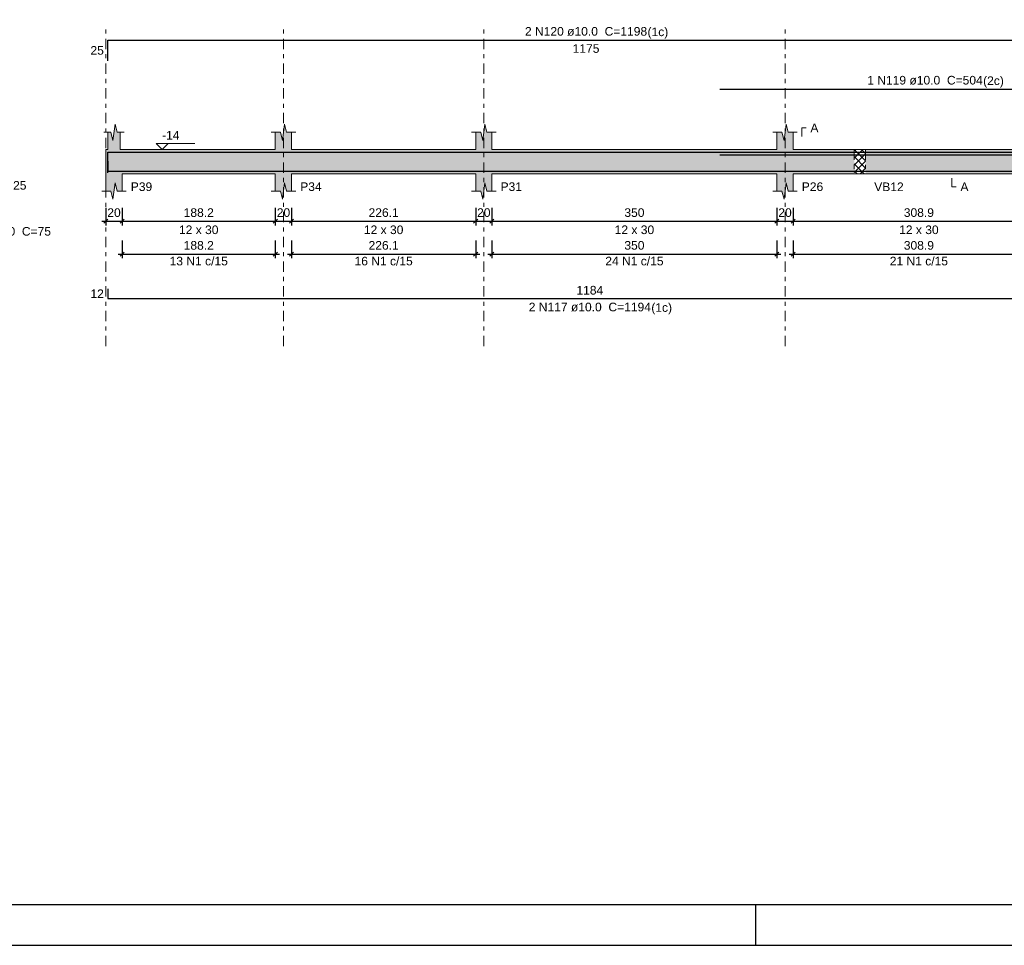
# Model space of a CAD drawing. Header units: millimetres. Extents: x 0 to 119, y 0 to 84.
# Tile 6 of 31: x 45 to 70, y 0 to 23. Entities that reach past the tile are written whole.
import ezdxf

# ---------------------------------------------------------------- set-up
doc = ezdxf.new("R2010")
doc.units = ezdxf.units.MM
doc.header["$MEASUREMENT"] = 0
doc.linetypes.add('DASHDOT', pattern=[2.54, 1.27, -0.635, 0, -0.635])
doc.linetypes.add('NULL', pattern=[0])
doc.layers.get('0').update_dxf_attribs({"lineweight": 18})
for name, color, linetype, lineweight in [('Descrição da armadura', 7, 'Continuous', 0), ('DT-Barras na forma', 2, 'Continuous', 30), ('DT-Barras rebatidas', 2, 'Continuous', 30), ('DT-Cotas', 9, 'Continuous', 5), ('DT-Forma', 5, 'Continuous', 5), ('DT-Hachura forma vigas', 254, 'Continuous', 5), ('DT-Hachura intersecção vigas', 9, 'Continuous', 5), ('DT-Pontilhado', 9, 'DASHDOT', 5), ('DT-Textos', 7, 'Continuous', 5), ('Textos armaduras', 7, 'Continuous', 0)]:
    doc.layers.add(name, color=color, linetype=linetype, lineweight=lineweight)
doc.layers.add('SEDUC_MARF', color=1, linetype='Continuous')
doc.layers.add('SEDUC_MARGG', color=7, linetype='Continuous')
doc.styles.add('Arial', font='txt')
doc.dimstyles.new('UM_50.000000', dxfattribs={"dimtxt": 0.18, "dimasz": 0.1, "dimexe": 0.1, "dimexo": 0.2, "dimgap": 0, "dimtad": 1, "dimtih": 1, "dimtoh": 1, "dimdec": 1, "dimlfac": 50, "dimzin": 0, "dimdsep": 46, "dimtxsty": 'Standard', "dimcen": 0.09, "dimdle": 0.1, "dimadec": 1, "dimazin": 2, "dimtfac": 1, "dimtdec": 4, "dimtofl": 0, "dimtmove": 0, "dimatfit": 3, "dimfxl": 1, "dimtolj": 1, "dimarcsym": 0})

# ---------------------------------------------------------------- blocks, each defined once
blk = doc.blocks.new('_Oblique')
at = {"color": 0, "linetype": 'ByBlock', "lineweight": -2}
blk.add_line((-0.5, -0.5), (0.5, 0.5), dxfattribs=at)
blk = doc.blocks.new('*D307')
at = {"layer": 'Defpoints', "color": 0}
for p in [(47.445456, 18.31654), (47.845456, 18.31654), (47.845456, 17.78704)]:
    blk.add_point(p, dxfattribs=at)
at = {"layer": 'DT-Cotas', "color": 0, "lineweight": -2}
for p, q in [((47.445456, 18.11654), (47.445456, 17.68704)), ((47.845456, 18.11654), (47.845456, 17.68704)), ((47.345456, 17.78704), (47.945456, 17.78704))]:
    blk.add_line(p, q, dxfattribs=at)
at = {"layer": 'DT-Cotas', "color": 0, "lineweight": -2, "xscale": 0.1, "yscale": 0.1, "zscale": 0.1, "rotation": 180}
blk.add_blockref('_Oblique', (47.445456, 17.78704), dxfattribs=at)
at = {"layer": 'DT-Cotas', "color": 0, "lineweight": -2, "xscale": 0.1, "yscale": 0.1, "zscale": 0.1}
blk.add_blockref('_Oblique', (47.845456, 17.78704), dxfattribs=at)
at = {"layer": 'DT-Cotas', "color": 7, "insert": (47.645456, 17.99884), "char_height": 0.2118, "attachment_point": 5, "rotation": 0.0057296, "style": 'Arial'}
blk.add_mtext('\\A1;20', dxfattribs=at)
blk = doc.blocks.new('*D308')
at = {"layer": 'Defpoints', "color": 0}
for p in [(47.845456, 18.31654), (51.608656, 18.31654), (51.608656, 17.78704)]:
    blk.add_point(p, dxfattribs=at)
at = {"layer": 'DT-Cotas', "color": 0, "lineweight": -2}
for p, q in [((47.845456, 18.11654), (47.845456, 17.68704)), ((51.608656, 18.11654), (51.608656, 17.68704)), ((47.745456, 17.78704), (51.708656, 17.78704))]:
    blk.add_line(p, q, dxfattribs=at)
at = {"layer": 'DT-Cotas', "color": 0, "lineweight": -2, "xscale": 0.1, "yscale": 0.1, "zscale": 0.1, "rotation": 180}
blk.add_blockref('_Oblique', (47.845456, 17.78704), dxfattribs=at)
at = {"layer": 'DT-Cotas', "color": 0, "lineweight": -2, "xscale": 0.1, "yscale": 0.1, "zscale": 0.1}
blk.add_blockref('_Oblique', (51.608656, 17.78704), dxfattribs=at)
at = {"layer": 'DT-Cotas', "color": 7, "insert": (49.727056, 17.99884), "char_height": 0.2118, "attachment_point": 5, "rotation": 0.0057296, "style": 'Arial'}
blk.add_mtext('\\A1;188.2', dxfattribs=at)
blk = doc.blocks.new('*D309')
at = {"layer": 'Defpoints', "color": 0}
for p in [(51.608656, 18.31654), (52.008656, 18.31654), (52.008656, 17.78704)]:
    blk.add_point(p, dxfattribs=at)
at = {"layer": 'DT-Cotas', "color": 0, "lineweight": -2}
for p, q in [((51.608656, 18.11654), (51.608656, 17.68704)), ((52.008656, 18.11654), (52.008656, 17.68704)), ((51.508656, 17.78704), (52.108656, 17.78704))]:
    blk.add_line(p, q, dxfattribs=at)
at = {"layer": 'DT-Cotas', "color": 0, "lineweight": -2, "xscale": 0.1, "yscale": 0.1, "zscale": 0.1, "rotation": 180}
blk.add_blockref('_Oblique', (51.608656, 17.78704), dxfattribs=at)
at = {"layer": 'DT-Cotas', "color": 0, "lineweight": -2, "xscale": 0.1, "yscale": 0.1, "zscale": 0.1}
blk.add_blockref('_Oblique', (52.008656, 17.78704), dxfattribs=at)
at = {"layer": 'DT-Cotas', "color": 7, "insert": (51.808656, 17.99884), "char_height": 0.2118, "attachment_point": 5, "rotation": 0.0057296, "style": 'Arial'}
blk.add_mtext('\\A1;20', dxfattribs=at)
blk = doc.blocks.new('*D310')
at = {"layer": 'Defpoints', "color": 0}
for p in [(52.008656, 18.31654), (56.530656, 18.31654), (56.530656, 17.78704)]:
    blk.add_point(p, dxfattribs=at)
at = {"layer": 'DT-Cotas', "color": 0, "lineweight": -2}
for p, q in [((52.008656, 18.11654), (52.008656, 17.68704)), ((56.530656, 18.11654), (56.530656, 17.68704)), ((51.908656, 17.78704), (56.630656, 17.78704))]:
    blk.add_line(p, q, dxfattribs=at)
at = {"layer": 'DT-Cotas', "color": 0, "lineweight": -2, "xscale": 0.1, "yscale": 0.1, "zscale": 0.1, "rotation": 180}
blk.add_blockref('_Oblique', (52.008656, 17.78704), dxfattribs=at)
at = {"layer": 'DT-Cotas', "color": 0, "lineweight": -2, "xscale": 0.1, "yscale": 0.1, "zscale": 0.1}
blk.add_blockref('_Oblique', (56.530656, 17.78704), dxfattribs=at)
at = {"layer": 'DT-Cotas', "color": 7, "insert": (54.269656, 17.99884), "char_height": 0.2118, "attachment_point": 5, "style": 'Arial'}
blk.add_mtext('\\A1;226.1', dxfattribs=at)
blk = doc.blocks.new('*D311')
at = {"layer": 'Defpoints', "color": 0}
for p in [(56.530656, 18.31654), (56.930656, 18.31654), (56.930656, 17.78704)]:
    blk.add_point(p, dxfattribs=at)
at = {"layer": 'DT-Cotas', "color": 0, "lineweight": -2}
for p, q in [((56.530656, 18.11654), (56.530656, 17.68704)), ((56.930656, 18.11654), (56.930656, 17.68704)), ((56.430656, 17.78704), (57.030656, 17.78704))]:
    blk.add_line(p, q, dxfattribs=at)
at = {"layer": 'DT-Cotas', "color": 0, "lineweight": -2, "xscale": 0.1, "yscale": 0.1, "zscale": 0.1, "rotation": 180}
blk.add_blockref('_Oblique', (56.530656, 17.78704), dxfattribs=at)
at = {"layer": 'DT-Cotas', "color": 0, "lineweight": -2, "xscale": 0.1, "yscale": 0.1, "zscale": 0.1}
blk.add_blockref('_Oblique', (56.930656, 17.78704), dxfattribs=at)
at = {"layer": 'DT-Cotas', "color": 7, "insert": (56.730656, 17.99884), "char_height": 0.2118, "attachment_point": 5, "rotation": 0.0057296, "style": 'Arial'}
blk.add_mtext('\\A1;20', dxfattribs=at)
blk = doc.blocks.new('*D312')
at = {"layer": 'Defpoints', "color": 0}
for p in [(56.930656, 18.31654), (63.930656, 18.31654), (63.930656, 17.78704)]:
    blk.add_point(p, dxfattribs=at)
at = {"layer": 'DT-Cotas', "color": 0, "lineweight": -2}
for p, q in [((56.930656, 18.11654), (56.930656, 17.68704)), ((63.930656, 18.11654), (63.930656, 17.68704)), ((56.830656, 17.78704), (64.030656, 17.78704))]:
    blk.add_line(p, q, dxfattribs=at)
at = {"layer": 'DT-Cotas', "color": 0, "lineweight": -2, "xscale": 0.1, "yscale": 0.1, "zscale": 0.1, "rotation": 180}
blk.add_blockref('_Oblique', (56.930656, 17.78704), dxfattribs=at)
at = {"layer": 'DT-Cotas', "color": 0, "lineweight": -2, "xscale": 0.1, "yscale": 0.1, "zscale": 0.1}
blk.add_blockref('_Oblique', (63.930656, 17.78704), dxfattribs=at)
at = {"layer": 'DT-Cotas', "color": 7, "insert": (60.430656, 17.99884), "char_height": 0.2118, "attachment_point": 5, "rotation": 0.0057296, "style": 'Arial'}
blk.add_mtext('\\A1;350', dxfattribs=at)
blk = doc.blocks.new('*D313')
at = {"layer": 'Defpoints', "color": 0}
for p in [(63.930656, 18.31654), (64.330656, 18.31654), (64.330656, 17.78704)]:
    blk.add_point(p, dxfattribs=at)
at = {"layer": 'DT-Cotas', "color": 0, "lineweight": -2}
for p, q in [((63.930656, 18.11654), (63.930656, 17.68704)), ((64.330656, 18.11654), (64.330656, 17.68704)), ((63.830656, 17.78704), (64.430656, 17.78704))]:
    blk.add_line(p, q, dxfattribs=at)
at = {"layer": 'DT-Cotas', "color": 0, "lineweight": -2, "xscale": 0.1, "yscale": 0.1, "zscale": 0.1, "rotation": 180}
blk.add_blockref('_Oblique', (63.930656, 17.78704), dxfattribs=at)
at = {"layer": 'DT-Cotas', "color": 0, "lineweight": -2, "xscale": 0.1, "yscale": 0.1, "zscale": 0.1}
blk.add_blockref('_Oblique', (64.330656, 17.78704), dxfattribs=at)
at = {"layer": 'DT-Cotas', "color": 7, "insert": (64.130656, 17.99884), "char_height": 0.2118, "attachment_point": 5, "rotation": 0.0057296, "style": 'Arial'}
blk.add_mtext('\\A1;20', dxfattribs=at)
blk = doc.blocks.new('*D314')
at = {"layer": 'Defpoints', "color": 0}
for p in [(64.330656, 18.31654), (70.507856, 18.31654), (70.507856, 17.78704)]:
    blk.add_point(p, dxfattribs=at)
at = {"layer": 'DT-Cotas', "color": 0, "lineweight": -2}
for p, q in [((64.330656, 18.11654), (64.330656, 17.68704)), ((70.507856, 18.11654), (70.507856, 17.68704)), ((64.230656, 17.78704), (70.607856, 17.78704))]:
    blk.add_line(p, q, dxfattribs=at)
at = {"layer": 'DT-Cotas', "color": 0, "lineweight": -2, "xscale": 0.1, "yscale": 0.1, "zscale": 0.1, "rotation": 180}
blk.add_blockref('_Oblique', (64.330656, 17.78704), dxfattribs=at)
at = {"layer": 'DT-Cotas', "color": 0, "lineweight": -2, "xscale": 0.1, "yscale": 0.1, "zscale": 0.1}
blk.add_blockref('_Oblique', (70.507856, 17.78704), dxfattribs=at)
at = {"layer": 'DT-Cotas', "color": 7, "insert": (67.419256, 17.99884), "char_height": 0.2118, "attachment_point": 5, "style": 'Arial'}
blk.add_mtext('\\A1;308.9', dxfattribs=at)
blk = doc.blocks.new('*D322')
at = {"layer": 'Defpoints', "color": 0}
for p in [(47.845456, 17.5117), (51.608656, 17.5117), (51.608656, 16.9822)]:
    blk.add_point(p, dxfattribs=at)
at = {"layer": 'DT-Cotas', "color": 0, "lineweight": -2}
for p, q in [((47.845456, 17.3117), (47.845456, 16.8822)), ((51.608656, 17.3117), (51.608656, 16.8822)), ((47.745456, 16.9822), (51.708656, 16.9822))]:
    blk.add_line(p, q, dxfattribs=at)
at = {"layer": 'DT-Cotas', "color": 0, "lineweight": -2, "xscale": 0.1, "yscale": 0.1, "zscale": 0.1, "rotation": 180}
blk.add_blockref('_Oblique', (47.845456, 16.9822), dxfattribs=at)
at = {"layer": 'DT-Cotas', "color": 0, "lineweight": -2, "xscale": 0.1, "yscale": 0.1, "zscale": 0.1}
blk.add_blockref('_Oblique', (51.608656, 16.9822), dxfattribs=at)
at = {"layer": 'DT-Cotas', "color": 7, "insert": (49.727056, 17.194), "char_height": 0.2118, "attachment_point": 5, "rotation": 0.0057296, "style": 'Arial'}
blk.add_mtext('\\A1;188.2', dxfattribs=at)
blk = doc.blocks.new('*D323')
at = {"layer": 'Defpoints', "color": 0}
for p in [(52.008656, 17.5117), (56.530656, 17.5117), (56.530656, 16.9822)]:
    blk.add_point(p, dxfattribs=at)
at = {"layer": 'DT-Cotas', "color": 0, "lineweight": -2}
for p, q in [((52.008656, 17.3117), (52.008656, 16.8822)), ((56.530656, 17.3117), (56.530656, 16.8822)), ((51.908656, 16.9822), (56.630656, 16.9822))]:
    blk.add_line(p, q, dxfattribs=at)
at = {"layer": 'DT-Cotas', "color": 0, "lineweight": -2, "xscale": 0.1, "yscale": 0.1, "zscale": 0.1, "rotation": 180}
blk.add_blockref('_Oblique', (52.008656, 16.9822), dxfattribs=at)
at = {"layer": 'DT-Cotas', "color": 0, "lineweight": -2, "xscale": 0.1, "yscale": 0.1, "zscale": 0.1}
blk.add_blockref('_Oblique', (56.530656, 16.9822), dxfattribs=at)
at = {"layer": 'DT-Cotas', "color": 7, "insert": (54.269656, 17.194), "char_height": 0.2118, "attachment_point": 5, "style": 'Arial'}
blk.add_mtext('\\A1;226.1', dxfattribs=at)
blk = doc.blocks.new('*D324')
at = {"layer": 'Defpoints', "color": 0}
for p in [(56.930656, 17.5117), (63.930656, 17.5117), (63.930656, 16.9822)]:
    blk.add_point(p, dxfattribs=at)
at = {"layer": 'DT-Cotas', "color": 0, "lineweight": -2}
for p, q in [((56.930656, 17.3117), (56.930656, 16.8822)), ((63.930656, 17.3117), (63.930656, 16.8822)), ((56.830656, 16.9822), (64.030656, 16.9822))]:
    blk.add_line(p, q, dxfattribs=at)
at = {"layer": 'DT-Cotas', "color": 0, "lineweight": -2, "xscale": 0.1, "yscale": 0.1, "zscale": 0.1, "rotation": 180}
blk.add_blockref('_Oblique', (56.930656, 16.9822), dxfattribs=at)
at = {"layer": 'DT-Cotas', "color": 0, "lineweight": -2, "xscale": 0.1, "yscale": 0.1, "zscale": 0.1}
blk.add_blockref('_Oblique', (63.930656, 16.9822), dxfattribs=at)
at = {"layer": 'DT-Cotas', "color": 7, "insert": (60.430656, 17.194), "char_height": 0.2118, "attachment_point": 5, "rotation": 0.0057296, "style": 'Arial'}
blk.add_mtext('\\A1;350', dxfattribs=at)
blk = doc.blocks.new('*D325')
at = {"layer": 'Defpoints', "color": 0}
for p in [(64.330656, 17.5117), (70.507856, 17.5117), (70.507856, 16.9822)]:
    blk.add_point(p, dxfattribs=at)
at = {"layer": 'DT-Cotas', "color": 0, "lineweight": -2}
for p, q in [((64.330656, 17.3117), (64.330656, 16.8822)), ((70.507856, 17.3117), (70.507856, 16.8822)), ((64.230656, 16.9822), (70.607856, 16.9822))]:
    blk.add_line(p, q, dxfattribs=at)
at = {"layer": 'DT-Cotas', "color": 0, "lineweight": -2, "xscale": 0.1, "yscale": 0.1, "zscale": 0.1, "rotation": 180}
blk.add_blockref('_Oblique', (64.330656, 16.9822), dxfattribs=at)
at = {"layer": 'DT-Cotas', "color": 0, "lineweight": -2, "xscale": 0.1, "yscale": 0.1, "zscale": 0.1}
blk.add_blockref('_Oblique', (70.507856, 16.9822), dxfattribs=at)
at = {"layer": 'DT-Cotas', "color": 7, "insert": (67.419256, 17.194), "char_height": 0.2118, "attachment_point": 5, "style": 'Arial'}
blk.add_mtext('\\A1;308.9', dxfattribs=at)

msp = doc.modelspace()

# ---------------------------------------------------------------- hatches: boundary and pattern name
at = {"layer": 'DT-Hachura forma vigas', "linetype": 'Continuous'}
for points in [[(64.3307, 18.9519), (65.8307, 18.9519), (65.8307, 19.5519), (64.3307, 19.5519), (64.3307, 19.9755), (64.2057, 19.9755), (64.1557, 20.1755), (64.1057, 19.7755), (64.0557, 19.9755), (63.9307, 19.9755), (63.9307, 19.5519), (56.9307, 19.5519), (56.9307, 19.9755), (56.8057, 19.9755), (56.7557, 20.1755), (56.7057, 19.7755), (56.6557, 19.9755), (56.5307, 19.9755), (56.5307, 19.5519), (52.0087, 19.5519), (52.0087, 19.9755), (51.8837, 19.9755), (51.8337, 20.1755), (51.7837, 19.7755), (51.7337, 19.9755), (51.6087, 19.9755), (51.6087, 19.5519), (47.7955, 19.5519), (47.7955, 19.9755), (47.7205, 19.9755), (47.6705, 20.1755), (47.6205, 19.7755), (47.5705, 19.9755), (47.4955, 19.9755), (47.4955, 19.5519), (47.4455, 19.5519), (47.4455, 18.9519), (47.4455, 18.5283), (47.5705, 18.5283), (47.6205, 18.3283), (47.6705, 18.7283), (47.7205, 18.5283), (47.8455, 18.5283), (47.8455, 18.9519), (51.6087, 18.9519), (51.6087, 18.5283), (51.7337, 18.5283), (51.7837, 18.3283), (51.8337, 18.7283), (51.8837, 18.5283), (52.0087, 18.5283), (52.0087, 18.9519), (56.5307, 18.9519), (56.5307, 18.5283), (56.6557, 18.5283), (56.7057, 18.3283), (56.7557, 18.7283), (56.8057, 18.5283), (56.9307, 18.5283), (56.9307, 18.9519), (63.9307, 18.9519), (63.9307, 18.5283), (64.0557, 18.5283), (64.1057, 18.3283), (64.1557, 18.7283), (64.2057, 18.5283), (64.3307, 18.5283), (64.3307, 18.9519)], [(77.4107, 18.5283), (77.4107, 18.9519), (77.4107, 19.5519), (77.4107, 19.9755), (77.2857, 19.9755), (77.2357, 20.1755), (77.1857, 19.7755), (77.1357, 19.9755), (77.0107, 19.9755), (77.0107, 19.5519), (70.9079, 19.5519), (70.9079, 19.9755), (70.7829, 19.9755), (70.7329, 20.1755), (70.6829, 19.7755), (70.6329, 19.9755), (70.5079, 19.9755), (70.5079, 19.5519), (66.1107, 19.5519), (66.1107, 18.9519), (70.5079, 18.9519), (70.5079, 18.5283), (70.6329, 18.5283), (70.6829, 18.3283), (70.7329, 18.7283), (70.7829, 18.5283), (70.9079, 18.5283), (70.9079, 18.9519), (76.7107, 18.9519), (76.7107, 18.5283), (76.9857, 18.5283), (77.0357, 18.3283), (77.0857, 18.7283), (77.1357, 18.5283), (77.4107, 18.5283)]]:
    msp.add_hatch(color=254, dxfattribs=at).paths.add_polyline_path(points)
at = {"layer": 'DT-Hachura intersecção vigas', "linetype": 'Continuous'}
h = msp.add_hatch(dxfattribs=at)
h.set_pattern_fill('ANSI37', color=9, style=0)
h.paths.add_polyline_path([(65.8307, 18.9519), (66.1107, 18.9519), (66.1107, 19.5519), (65.8307, 19.5519), (65.8307, 18.9519)])

# ---------------------------------------------------------------- linework, layer by layer
at = {"layer": 'DT-Barras na forma'}
for points in [[(47.4955, 18.9763), (47.4955, 19.4819), (70.9898, 19.4819)], [(62.5307, 19.4219), (72.6079, 19.4219)], [(47.4955, 19.2619), (47.4955, 19.0219), (71.175, 19.0219)]]:
    msp.add_lwpolyline(points, dxfattribs=at)
at = {"layer": 'DT-Barras rebatidas'}
for points in [[(47.4955, 21.7297), (47.4955, 22.2353), (70.9898, 22.2353)], [(62.5307, 21.0351), (72.6079, 21.0351)], [(47.4955, 16.1273), (47.4955, 15.8873), (71.175, 15.8873)]]:
    msp.add_lwpolyline(points, dxfattribs=at)
at = {"layer": 'DT-Forma'}
for p, q in [((47.6205, 19.7755), (47.6705, 20.1755)), ((47.6705, 20.1755), (47.7205, 19.9755)), ((51.7837, 19.7755), (51.8337, 20.1755)), ((51.8337, 20.1755), (51.8837, 19.9755)), ((56.7057, 19.7755), (56.7557, 20.1755)), ((56.7557, 20.1755), (56.8057, 19.9755)), ((64.1057, 19.7755), (64.1557, 20.1755)), ((64.1557, 20.1755), (64.2057, 19.9755)), ((47.3955, 19.9755), (47.5705, 19.9755)), ((47.4955, 19.5519), (47.4955, 19.9755)), ((47.5705, 19.9755), (47.6205, 19.7755)), ((47.7205, 19.9755), (47.8955, 19.9755)), ((47.7955, 19.9755), (47.7955, 19.5519)), ((51.5087, 19.9755), (51.7337, 19.9755)), ((51.6087, 19.5519), (51.6087, 19.9755)), ((51.7337, 19.9755), (51.7837, 19.7755)), ((51.8837, 19.9755), (52.1087, 19.9755)), ((52.0087, 19.9755), (52.0087, 19.5519)), ((56.4307, 19.9755), (56.6557, 19.9755)), ((56.5307, 19.5519), (56.5307, 19.9755)), ((56.6557, 19.9755), (56.7057, 19.7755)), ((56.8057, 19.9755), (57.0307, 19.9755)), ((56.9307, 19.9755), (56.9307, 19.5519)), ((63.8307, 19.9755), (64.0557, 19.9755)), ((63.9307, 19.5519), (63.9307, 19.9755)), ((64.0557, 19.9755), (64.1057, 19.7755)), ((64.2057, 19.9755), (64.4307, 19.9755)), ((64.3307, 19.9755), (64.3307, 19.5519)), ((47.4455, 19.5519), (47.4955, 19.5519)), ((47.7955, 19.5519), (51.6087, 19.5519)), ((52.0087, 19.5519), (56.5307, 19.5519)), ((56.9307, 19.5519), (63.9307, 19.5519)), ((64.3307, 19.5519), (65.8307, 19.5519)), ((65.8307, 19.5519), (66.1107, 19.5519)), ((66.1107, 19.5519), (70.5079, 19.5519)), ((47.4455, 18.9519), (47.4455, 18.5283)), ((47.8455, 18.5283), (47.8455, 18.9519)), ((47.8455, 18.9519), (51.6087, 18.9519)), ((51.6087, 18.9519), (51.6087, 18.5283)), ((52.0087, 18.5283), (52.0087, 18.9519)), ((52.0087, 18.9519), (56.5307, 18.9519)), ((56.5307, 18.9519), (56.5307, 18.5283)), ((56.9307, 18.5283), (56.9307, 18.9519)), ((56.9307, 18.9519), (63.9307, 18.9519)), ((63.9307, 18.9519), (63.9307, 18.5283)), ((64.3307, 18.5283), (64.3307, 18.9519)), ((64.3307, 18.9519), (65.8307, 18.9519)), ((65.8307, 18.9519), (66.1107, 18.9519)), ((66.1107, 18.9519), (70.5079, 18.9519)), ((47.6205, 18.3283), (47.6705, 18.7283)), ((47.6705, 18.7283), (47.7205, 18.5283)), ((51.7837, 18.3283), (51.8337, 18.7283)), ((51.8337, 18.7283), (51.8837, 18.5283)), ((56.7057, 18.3283), (56.7557, 18.7283)), ((56.7557, 18.7283), (56.8057, 18.5283)), ((64.1057, 18.3283), (64.1557, 18.7283)), ((64.1557, 18.7283), (64.2057, 18.5283)), ((47.3455, 18.5283), (47.5705, 18.5283)), ((47.5705, 18.5283), (47.6205, 18.3283)), ((47.7205, 18.5283), (47.9455, 18.5283)), ((51.5087, 18.5283), (51.7337, 18.5283)), ((51.7337, 18.5283), (51.7837, 18.3283)), ((51.8837, 18.5283), (52.1087, 18.5283)), ((56.4307, 18.5283), (56.6557, 18.5283)), ((56.6557, 18.5283), (56.7057, 18.3283)), ((56.8057, 18.5283), (57.0307, 18.5283)), ((63.8307, 18.5283), (64.0557, 18.5283)), ((64.0557, 18.5283), (64.1057, 18.3283)), ((64.2057, 18.5283), (64.4307, 18.5283))]:
    msp.add_line(p, q, dxfattribs=at)
at = {"layer": 'DT-Forma', "linetype": 'Continuous'}
msp.add_line((47.4455, 18.9519), (47.4455, 19.5519), dxfattribs=at)
at = {"layer": 'DT-Pontilhado', "ltscale": 0.2}
for p, q in [((47.4455, 14.7224), (47.4455, 22.5177)), ((51.8087, 14.7224), (51.8087, 22.5177)), ((56.7307, 14.7224), (56.7307, 22.5177)), ((64.1307, 14.7224), (64.1307, 22.5177)), ((65.8307, 19.5519), (65.8307, 18.9519)), ((66.1107, 19.5519), (66.1107, 18.9519))]:
    msp.add_line(p, q, dxfattribs=at)
at = {"layer": 'DT-Textos'}
for points in [[(64.5425, 19.8696), (64.5425, 20.0814), (64.6484, 20.0814)], [(48.9744, 19.7002), (48.8262, 19.5519), (48.6779, 19.7002), (49.631, 19.7002)], [(68.2287, 18.846), (68.2287, 18.6342), (68.3346, 18.6342)]]:
    msp.add_lwpolyline(points, dxfattribs=at)
at = {"layer": 'SEDUC_MARF'}
msp.add_line((63.4015, 1), (63.4015, 0), dxfattribs=at)
msp.add_lwpolyline([(118.9, 84.1), (0, 84.1), (0, 0), (118.9, 0)], close=True, dxfattribs=at)
at = {"layer": 'SEDUC_MARGG'}
msp.add_lwpolyline([(2.5, 1), (117.9, 1), (117.9, 83.1), (2.5, 83.1), (2.5, 1)], dxfattribs=at)

# ---------------------------------------------------------------- texts
at = {"layer": 'Descrição da armadura', "linetype": 'NULL', "char_height": 0.2118, "attachment_point": 8, "line_spacing_factor": 0.9, "style": 'Arial'}
for s, insert, width in [('2 N120 ø10.0  C=1198', (59.2426, 22.3412), 5.884678), ('1 N119 ø10.0  C=504', (67.5696, 21.1412), 5.562109), ('21 N1 ø5.0  C=75', (44.9255, 17.4282), 4.594404), ('13 N1 c/15', (49.7271, 16.7005), 2.805127), ('16 N1 c/15', (54.2697, 16.7005), 2.805127), ('24 N1 c/15', (60.4307, 16.7005), 2.805127), ('21 N1 c/15', (67.4193, 16.7005), 2.805127), ('2 N117 ø10.0  C=1194', (59.3356, 15.5692), 5.884678)]:
    msp.add_mtext(s, dxfattribs=dict(at, insert=insert, width=width))
at = {"layer": 'DT-Textos', "linetype": 'NULL', "char_height": 0.2118, "line_spacing_factor": 0.798, "style": 'Arial'}
for s, insert, width, attachment_point in [('(1c)', (60.7526, 22.2713), 0.998857, 7), ('(2c)', (68.9976, 21.0713), 0.998857, 7), ('A', (64.7546, 19.9752), 0.386855, 7), ('-14', (48.8266, 19.7952), 0.838281, 7), ('P39', (48.0576, 18.5282), 1.031992, 7), ('P34', (52.2206, 18.5282), 1.031992, 7), ('P31', (57.1426, 18.5282), 1.031992, 7), ('P26', (64.5426, 18.5282), 1.031992, 7), ('VB12', (66.3226, 18.5282), 1.418848, 7), ('A', (68.4406, 18.5282), 0.386855, 7), ('12 x 30', (49.7266, 17.4692), 1.902559, 8), ('12 x 30', (54.2696, 17.4692), 1.902559, 8), ('12 x 30', (60.4306, 17.4692), 1.902559, 8), ('12 x 30', (67.4196, 17.4692), 1.902559, 8), ('(1c)', (60.8456, 15.4993), 0.998857, 7)]:
    msp.add_mtext(s, dxfattribs=dict(at, insert=insert, width=width, attachment_point=attachment_point))
at = {"layer": 'Textos armaduras', "linetype": 'NULL', "char_height": 0.2118, "line_spacing_factor": 0.9, "style": 'Arial'}
for s, insert, width, attachment_point in [('25', (47.3955, 21.8766), 1.045137, 9), ('1175', (59.2426, 22.138), 1.690273, 2), ('25', (45.1659, 18.7755), 1.045137, 1), ('1184', (59.3352, 15.9846), 1.690273, 8), ('12', (47.3955, 15.9014), 1.045137, 9)]:
    msp.add_mtext(s, dxfattribs=dict(at, insert=insert, width=width, attachment_point=attachment_point))

# ---------------------------------------------------------------- dimensions: what is measured, and where the dimension line sits
at = {"layer": 'DT-Cotas'}
for base, p1, p2, picture, middle in [((47.8455, 17.787), (47.4455, 18.3165), (47.8455, 18.3165), '*D307', (47.6455, 17.9988)), ((51.6087, 17.787), (47.8455, 18.3165), (51.6087, 18.3165), '*D308', (49.7271, 17.9988)), ((52.0087, 17.787), (51.6087, 18.3165), (52.0087, 18.3165), '*D309', (51.8087, 17.9988)), ((56.9307, 17.787), (56.5307, 18.3165), (56.9307, 18.3165), '*D311', (56.7307, 17.9988)), ((63.9307, 17.787), (56.9307, 18.3165), (63.9307, 18.3165), '*D312', (60.4307, 17.9988)), ((64.3307, 17.787), (63.9307, 18.3165), (64.3307, 18.3165), '*D313', (64.1307, 17.9988)), ((51.6087, 16.9822), (47.8455, 17.5117), (51.6087, 17.5117), '*D322', (49.7271, 17.194)), ((63.9307, 16.9822), (56.9307, 17.5117), (63.9307, 17.5117), '*D324', (60.4307, 17.194))]:
    dim = msp.add_linear_dim(base=base, p1=p1, p2=p2, dimstyle='UM_50.000000', override={"dimtxt": 0.2118, "dimasz": 0.1, "dimexe": 0.1, "dimexo": 0.2, "dimtad": 1, "dimtih": 0, "dimtoh": 0, "dimdec": 1, "dimlfac": 50, "dimzin": 8, "dimtxsty": 'Arial', "dimblk": 'Oblique', "dimblk1": 'Oblique', "dimblk2": 'Oblique', "dimsah": 1, "dimdle": 0.1, "dimse1": 0, "dimse2": 0, "dimclrt": 7, "dimadec": 1, "dimazin": 3, "dimtmove": 2, "dimldrblk": 'Oblique'}, dxfattribs=at)
    dim.commit()
    dim.dimension.update_dxf_attribs({"geometry": picture, "text_midpoint": middle, "dimtype": 160, "text_rotation": 0.00573})
for base, p1, p2, picture, middle in [((56.5307, 17.787), (52.0087, 18.3165), (56.5307, 18.3165), '*D310', (54.2697, 17.9988)), ((70.5079, 17.787), (64.3307, 18.3165), (70.5079, 18.3165), '*D314', (67.4193, 17.9988)), ((56.5307, 16.9822), (52.0087, 17.5117), (56.5307, 17.5117), '*D323', (54.2697, 17.194)), ((70.5079, 16.9822), (64.3307, 17.5117), (70.5079, 17.5117), '*D325', (67.4193, 17.194))]:
    dim = msp.add_linear_dim(base=base, p1=p1, p2=p2, dimstyle='UM_50.000000', override={"dimtxt": 0.2118, "dimasz": 0.1, "dimexe": 0.1, "dimexo": 0.2, "dimtad": 1, "dimtih": 0, "dimtoh": 0, "dimdec": 1, "dimlfac": 50, "dimzin": 8, "dimtxsty": 'Arial', "dimblk": 'Oblique', "dimblk1": 'Oblique', "dimblk2": 'Oblique', "dimsah": 1, "dimdle": 0.1, "dimse1": 0, "dimse2": 0, "dimclrt": 7, "dimadec": 1, "dimazin": 3, "dimtmove": 2, "dimldrblk": 'Oblique'}, dxfattribs=at)
    dim.commit()
    dim.dimension.update_dxf_attribs({"geometry": picture, "text_midpoint": middle, "dimtype": 160})

doc.saveas('drawing.dxf')
